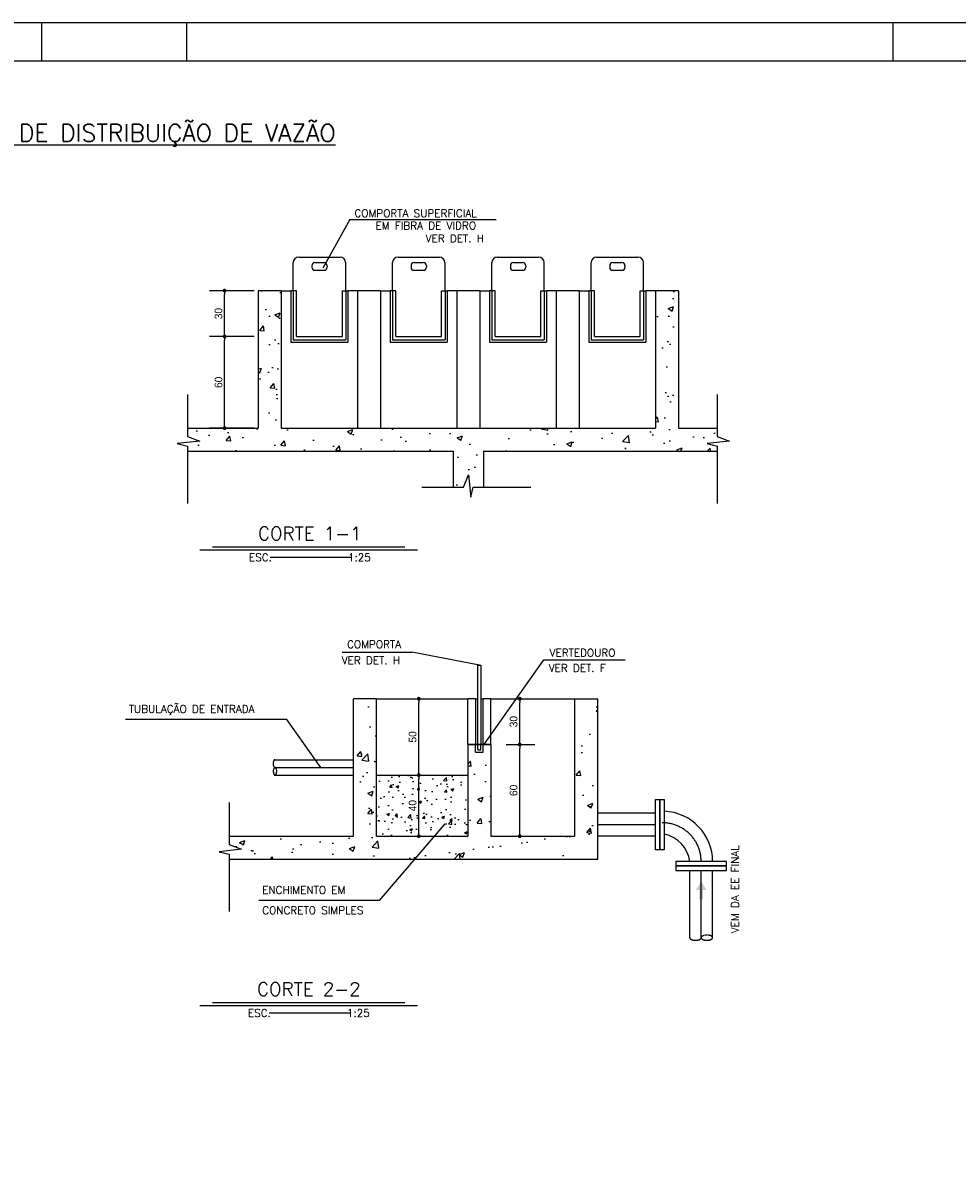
# Model space of a CAD drawing. Extents: x -11351 to -7146, y -6418 to -3448.
# Tile 8 of 10: x -10135 to -8912, y -4948 to -3448. Entities that reach past the tile are written whole.
import ezdxf
from ezdxf.enums import TextEntityAlignment as Align

# ---------------------------------------------------------------- set-up
doc = ezdxf.new("R2010")
doc.units = 0
doc.header["$LTSCALE"] = 10
doc.header["$MEASUREMENT"] = 0
doc.linetypes.add('DASHDOT', pattern=[1, 0.5, -0.25, 0, -0.25])
doc.linetypes.add('HIDDEN', pattern=[0.375, 0.25, -0.125])
doc.layers.get('0').update_dxf_attribs({"linetype": 'CONTINUOUS'})
doc.layers.get('DEFPOINTS').update_dxf_attribs({"linetype": 'CONTINUOUS'})
for name, color, linetype in [('BAR-EIXOS', 8, 'DASHDOT'), ('Cotas', 7, 'CONTINUOUS'), ('PADRÃO', 5, 'CONTINUOUS'), ('PIT1', 1, 'CONTINUOUS'), ('PIT5', 5, 'CONTINUOUS'), ('TEXTO', 2, 'CONTINUOUS')]:
    doc.layers.add(name, color=color, linetype=linetype)
doc.styles.add('ROMAND', font='ROMANS.SHX', dxfattribs={"oblique": 15, "height": 800})
doc.styles.add('ROMANS', font='romans.shx')
doc.dimstyles.get("Standard").update_dxf_attribs({"dimtxt": 10, "dimasz": 5, "dimexe": 0, "dimexo": 20, "dimgap": 3, "dimtad": 1, "dimdec": 0, "dimzin": 1, "dimdsep": 46, "dimtxsty": 'Standard', "dimblk1": 'DOT', "dimblk2": 'DOT', "dimsah": 1, "dimcen": 2.5, "dimclrd": 6, "dimclre": 6, "dimclrt": 2, "dimadec": 0, "dimazin": 0, "dimtfac": 1, "dimtdec": 0, "dimtmove": 2, "dimatfit": 3, "dimldrblk": 'DOT', "dimfxl": 0, "dimtolj": 1, "dimtzin": 1, "dimarcsym": 0})

# ---------------------------------------------------------------- blocks, each defined once
blk = doc.blocks.new('_DOT')
at = {"color": 0, "linetype": 'ByBlock'}
blk.add_line((-0.5, 0), (-1, 0), dxfattribs=at)
at = {"color": 0, "linetype": 'ByBlock', "const_width": 0.5}
blk.add_lwpolyline([(-0.25, 0, 1), (0.25, 0, 1)], format="xyb", close=True, dxfattribs=at)
blk = doc.blocks.new('*D64')
at = {"layer": 'Cotas', "color": 9, "linetype": 'Continuous', "lineweight": -2}
for p, q in [((-9832.7, -3858.1), (-9891.3, -3858.1)), ((-9871.3, -3973.1), (-9871.3, -3863.1)), ((-9832.7, -3978.1), (-9891.3, -3978.1))]:
    blk.add_line(p, q, dxfattribs=at)
at = {"layer": 'DEFPOINTS', "color": 0, "linetype": 'Continuous'}
for p in [(-9871.3, -3858.1), (-9812.7, -3858.1), (-9812.7, -3978.1)]:
    blk.add_point(p, dxfattribs=at)
at = {"layer": 'Cotas', "color": 9, "linetype": 'Continuous', "lineweight": -2, "xscale": 5, "yscale": 5, "zscale": 5}
for p, rotation in [((-9871.3, -3858.1), 90), ((-9871.3, -3978.1), 270)]:
    blk.add_blockref('_DOT', p, dxfattribs=dict(at, rotation=rotation))
at = {"layer": 'Cotas', "color": 3, "linetype": 'Continuous', "insert": (-9879.3, -3918.1), "char_height": 10, "attachment_point": 5, "rotation": 90}
blk.add_mtext('\\A1;60', dxfattribs=at)
blk = doc.blocks.new('*D65')
at = {"layer": 'Cotas', "color": 9, "linetype": 'Continuous', "lineweight": -2}
for p, q in [((-9832.7, -3798.1), (-9891.3, -3798.1)), ((-9871.3, -3853.1), (-9871.3, -3803.1)), ((-9832.7, -3858.1), (-9891.3, -3858.1))]:
    blk.add_line(p, q, dxfattribs=at)
at = {"layer": 'DEFPOINTS', "color": 0, "linetype": 'Continuous'}
for p in [(-9871.3, -3798.1), (-9812.7, -3798.1), (-9812.7, -3858.1)]:
    blk.add_point(p, dxfattribs=at)
at = {"layer": 'Cotas', "color": 9, "linetype": 'Continuous', "lineweight": -2, "xscale": 5, "yscale": 5, "zscale": 5}
for p, rotation in [((-9871.3, -3798.1), 90), ((-9871.3, -3858.1), 270)]:
    blk.add_blockref('_DOT', p, dxfattribs=dict(at, rotation=rotation))
at = {"layer": 'Cotas', "color": 3, "linetype": 'Continuous', "insert": (-9879.3, -3828.1), "char_height": 10, "attachment_point": 5, "rotation": 90}
blk.add_mtext('\\A1;30', dxfattribs=at)
blk = doc.blocks.new('*D55')
at = {"layer": 'Cotas', "color": 9, "linetype": 'Continuous', "lineweight": -2}
for p, q in [((-9502.7, -4392.3), (-9465, -4392.3)), ((-9485, -4507.3), (-9485, -4397.3)), ((-9502.7, -4512.3), (-9465, -4512.3))]:
    blk.add_line(p, q, dxfattribs=at)
at = {"layer": 'DEFPOINTS', "color": 0, "linetype": 'Continuous'}
for p in [(-9522.7, -4392.3), (-9485, -4392.3), (-9522.7, -4512.3)]:
    blk.add_point(p, dxfattribs=at)
at = {"layer": 'Cotas', "color": 9, "linetype": 'Continuous', "lineweight": -2, "xscale": 5, "yscale": 5, "zscale": 5}
for p, rotation in [((-9485, -4392.3), 90), ((-9485, -4512.3), 270)]:
    blk.add_blockref('_DOT', p, dxfattribs=dict(at, rotation=rotation))
at = {"layer": 'Cotas', "color": 3, "linetype": 'Continuous', "insert": (-9493, -4452.3), "char_height": 10, "attachment_point": 5, "rotation": 90}
blk.add_mtext('\\A1;60', dxfattribs=at)
blk = doc.blocks.new('*D56')
at = {"layer": 'Cotas', "color": 9, "linetype": 'Continuous', "lineweight": -2}
for p, q in [((-9502.7, -4332.3), (-9465, -4332.3)), ((-9485, -4387.3), (-9485, -4337.3)), ((-9502.7, -4392.3), (-9465, -4392.3))]:
    blk.add_line(p, q, dxfattribs=at)
at = {"layer": 'DEFPOINTS', "color": 0, "linetype": 'Continuous'}
for p in [(-9522.7, -4332.3), (-9485, -4332.3), (-9522.7, -4392.3)]:
    blk.add_point(p, dxfattribs=at)
at = {"layer": 'Cotas', "color": 9, "linetype": 'Continuous', "lineweight": -2, "xscale": 5, "yscale": 5, "zscale": 5}
for p, rotation in [((-9485, -4332.3), 90), ((-9485, -4392.3), 270)]:
    blk.add_blockref('_DOT', p, dxfattribs=dict(at, rotation=rotation))
at = {"layer": 'Cotas', "color": 3, "linetype": 'Continuous', "insert": (-9493, -4362.3), "char_height": 10, "attachment_point": 5, "rotation": 90}
blk.add_mtext('\\A1;30', dxfattribs=at)
blk = doc.blocks.new('*D57')
at = {"layer": 'Cotas', "color": 9, "linetype": 'Continuous', "lineweight": -2}
for p, q in [((-9643.7, -4332.3), (-9597.2, -4332.3)), ((-9617.2, -4427.3), (-9617.2, -4337.3)), ((-9643.7, -4432.3), (-9597.2, -4432.3))]:
    blk.add_line(p, q, dxfattribs=at)
at = {"layer": 'DEFPOINTS', "color": 0, "linetype": 'Continuous'}
for p in [(-9663.7, -4332.3), (-9617.2, -4332.3), (-9663.7, -4432.3)]:
    blk.add_point(p, dxfattribs=at)
at = {"layer": 'Cotas', "color": 9, "linetype": 'Continuous', "lineweight": -2, "xscale": 5, "yscale": 5, "zscale": 5}
for p, rotation in [((-9617.2, -4332.3), 90), ((-9617.2, -4432.3), 270)]:
    blk.add_blockref('_DOT', p, dxfattribs=dict(at, rotation=rotation))
at = {"layer": 'Cotas', "color": 3, "linetype": 'Continuous', "insert": (-9625.2, -4382.3), "char_height": 10, "attachment_point": 5, "rotation": 90}
blk.add_mtext('\\A1;50', dxfattribs=at)
blk = doc.blocks.new('*D58')
at = {"layer": 'Cotas', "color": 9, "linetype": 'Continuous', "lineweight": -2}
for p, q in [((-9643.7, -4432.3), (-9597.2, -4432.3)), ((-9617.2, -4507.3), (-9617.2, -4437.3)), ((-9643.7, -4512.3), (-9597.2, -4512.3))]:
    blk.add_line(p, q, dxfattribs=at)
at = {"layer": 'DEFPOINTS', "color": 0, "linetype": 'Continuous'}
for p in [(-9663.7, -4432.3), (-9617.2, -4432.3), (-9663.7, -4512.3)]:
    blk.add_point(p, dxfattribs=at)
at = {"layer": 'Cotas', "color": 9, "linetype": 'Continuous', "lineweight": -2, "xscale": 5, "yscale": 5, "zscale": 5}
for p, rotation in [((-9617.2, -4432.3), 90), ((-9617.2, -4512.3), 270)]:
    blk.add_blockref('_DOT', p, dxfattribs=dict(at, rotation=rotation))
at = {"layer": 'Cotas', "color": 3, "linetype": 'Continuous', "insert": (-9625.2, -4472.3), "char_height": 10, "attachment_point": 5, "rotation": 90}
blk.add_mtext('\\A1;40', dxfattribs=at)

msp = doc.modelspace()

# ---------------------------------------------------------------- hatches: boundary and pattern name
at = {"linetype": 'Continuous'}
msp.add_hatch(color=7, dxfattribs=at).paths.add_polyline_path([(-9249.8, -4582.6), (-9254.2, -4582.6), (-9247.4, -4570.8), (-9240.6, -4582.6), (-9245, -4582.6), (-9245, -4594.9), (-9249.8, -4594.9)])
at = {"layer": 'BAR-EIXOS', "linetype": 'Continuous', "ltscale": 100}
h = msp.add_hatch(dxfattribs=at)
h.set_pattern_fill('AR-CONC', color=9, scale=10, style=0)
h.set_pattern_definition([(50, (-55904.55, -9217.39), (71.72602, -6.27521), [7.5, -82.5]), (355, (-55904.55, -9217.39), (-13.87513, 75.21921), [6, -66]), (100.4514, (-55898.574, -9217.91), (57.85094, 68.94395), [6.37402, -70.11421]), (46.1842, (-55904.55, -9197.39), (106.7241, -16.5519), [11.25, -123.75]), (96.6356, (-55895.66, -9198.77), (93.46627, 97.41179), [9.56103, -105.1713]), (351.1842, (-55904.55, -9197.39), (93.4662, 97.41186), [9, -99]), (21, (-55894.55, -9202.39), (59.690705, -40.26189), [7.5, -82.5]), (326, (-55894.55, -9202.39), (24.33153, 72.515), [6, -66]), (71.4514, (-55889.58, -9205.744), (84.02226, 32.25305), [6.37402, -70.11421]), (37.5, (-55904.55, -9217.388), (1.215986, 33.289385), [0, -65.2, 0, -67, 0, -66.25]), (7.5, (-55904.55, -9217.39), (26.306954, 39.44117), [0, -38.2, 0, -63.7, 0, -25.25]), (327.5, (-55926.85, -9217.388), (53.382244, -2.255487), [0, -25, 0, -78, 0, -103.5]), (317.5, (-55936.85, -9217.39), (58.318617, 10.0105), [0, -32.5, 0, -51.8, 0, -73.5])])
h.paths.add_polyline_path([(-9797.2, -3978.1), (-9797.2, -3798.1), (-9827.2, -3798.1), (-9827.2, -3978.1), (-9920.1, -3978.1), (-9920.1, -3989), (-9903.9, -3995.2), (-9933.5, -3998.4), (-9920.1, -4001.7), (-9920.1, -4008.1), (-9572.2, -4008.1), (-9572.2, -4055.2), (-9558.4, -4055.2), (-9552.2, -4039), (-9549.1, -4068.6), (-9545.8, -4055.2), (-9532.2, -4055.2), (-9532.2, -4008.1), (-9226.4, -4008.1), (-9226.4, -4001.7), (-9239.8, -3998.4), (-9210.2, -3995.2), (-9226.4, -3989), (-9226.4, -3978.1), (-9277.2, -3978.1), (-9277.2, -3798.1), (-9307.2, -3798.1), (-9307.2, -3978.1)])
h = msp.add_hatch(dxfattribs=at)
h.set_pattern_fill('AR-CONC', color=9, scale=10, style=0)
h.set_pattern_definition([(50, (-55952.9, -10351.286), (71.72602, -6.27521), [7.5, -82.5]), (355, (-55952.9, -10351.286), (-13.87513, 75.21921), [6, -66]), (100.4514, (-55946.92, -10351.81), (57.85094, 68.94395), [6.37402, -70.11421]), (46.1842, (-55952.9, -10331.29), (106.7241, -16.5519), [11.25, -123.75]), (96.6356, (-55944.01, -10332.66), (93.46627, 97.41179), [9.56103, -105.1713]), (351.1842, (-55952.9, -10331.29), (93.4662, 97.41186), [9, -99]), (21, (-55942.9, -10336.286), (59.690705, -40.26189), [7.5, -82.5]), (326, (-55942.9, -10336.286), (24.33153, 72.515), [6, -66]), (71.4514, (-55937.925, -10339.64), (84.02226, 32.25305), [6.37402, -70.11421]), (37.5, (-55952.9, -10351.286), (1.215986, 33.289385), [0, -65.2, 0, -67, 0, -66.25]), (7.5, (-55952.9, -10351.286), (26.306954, 39.44117), [0, -38.2, 0, -63.7, 0, -25.25]), (327.5, (-55975.2, -10351.286), (53.382244, -2.255487), [0, -25, 0, -78, 0, -103.5]), (317.5, (-55985.2, -10351.286), (58.318617, 10.0105), [0, -32.5, 0, -51.8, 0, -73.5])])
h.paths.add_polyline_path([(-9412.7, -4512.3), (-9522.7, -4512.3), (-9522.7, -4392.3), (-9532.7, -4392.3), (-9532.7, -4402.3), (-9542.7, -4402.3), (-9542.7, -4392.3), (-9552.7, -4392.3), (-9552.7, -4512.3), (-9597.1, -4512.3), (-9622.6, -4542.3), (-9382.7, -4542.3), (-9382.7, -4332.3), (-9412.7, -4332.3)])
h.paths.add_polyline_path([(-9672.7, -4512.3), (-9672.7, -4332.3), (-9702.7, -4332.3), (-9702.7, -4512.3), (-9865.2, -4512.3), (-9865.2, -4523.2), (-9849.1, -4529.4), (-9878.6, -4532.6), (-9865.2, -4535.9), (-9865.2, -4542.3), (-9622.6, -4542.3), (-9597.1, -4512.3)])
at = {"layer": 'BAR-EIXOS', "linetype": 'Continuous'}
h = msp.add_hatch(dxfattribs=at)
h.set_pattern_fill('AR-CONC', color=9, scale=5, style=0)
h.set_pattern_definition([(50, (-55952.9, -10351.286), (35.86301, -3.137607), [3.75, -41.25]), (355, (-55952.9, -10351.286), (-6.937567, 37.609607), [3, -33]), (100.4514, (-55949.91, -10351.547), (28.92547, 34.471977), [3.18701, -35.057106]), (46.1842, (-55952.9, -10341.286), (53.362052, -8.27595), [5.625, -61.875]), (96.6356, (-55948.45, -10341.975), (46.733135, 48.705894), [4.780514, -52.58565]), (351.1842, (-55952.9, -10341.286), (46.7331, 48.70593), [4.5, -49.5]), (21, (-55947.9, -10343.786), (29.845353, -20.130945), [3.75, -41.25]), (326, (-55947.9, -10343.786), (12.165767, 36.257502), [3, -33]), (71.4514, (-55945.412, -10345.463), (42.011131, 16.126525), [3.18701, -35.057106]), (37.5, (-55952.899, -10351.286), (0.6079928, 16.6446927), [0, -32.6, 0, -33.5, 0, -33.125]), (7.5, (-55952.9, -10351.286), (13.153477, 19.7205856), [0, -19.1, 0, -31.85, 0, -12.625]), (327.5, (-55964.049, -10351.286), (26.691122, -1.1277436), [0, -12.5, 0, -39, 0, -51.75]), (317.5, (-55969.05, -10351.286), (29.159308, 5.005249), [0, -16.25, 0, -25.9, 0, -36.75])])
h.paths.add_polyline_path([(-9552.7, -4432.3), (-9672.7, -4432.3), (-9672.7, -4512.3), (-9552.7, -4512.3)])
h.paths.add_polyline_path([(-9632.7, -4482.9), (-9632.7, -4461.7), (-9617.7, -4461.7), (-9617.7, -4482.9)], flags=24)

# ---------------------------------------------------------------- linework, layer by layer
at = {"color": 3}
for p, q in [((-9781.6, -3798.1), (-9781.6, -3761.4)), ((-9774.3, -3754.1), (-9720.2, -3754.1)), ((-9757.2, -3765.4), (-9757.2, -3767.4)), ((-9753.2, -3761.4), (-9741.2, -3761.4)), ((-9737.2, -3765.4), (-9737.2, -3767.4)), ((-9712.8, -3798.1), (-9712.8, -3761.4)), ((-9651.6, -3798.1), (-9651.6, -3761.4)), ((-9644.3, -3754.1), (-9590.2, -3754.1)), ((-9627.2, -3765.4), (-9627.2, -3767.4)), ((-9623.2, -3761.4), (-9611.2, -3761.4)), ((-9607.2, -3765.4), (-9607.2, -3767.4)), ((-9582.8, -3798.1), (-9582.8, -3761.4)), ((-9521.6, -3798.1), (-9521.6, -3761.4)), ((-9514.3, -3754.1), (-9460.2, -3754.1)), ((-9497.2, -3765.4), (-9497.2, -3767.4)), ((-9493.2, -3761.4), (-9481.2, -3761.4)), ((-9477.2, -3765.4), (-9477.2, -3767.4)), ((-9452.8, -3798.1), (-9452.8, -3761.4)), ((-9391.6, -3798.1), (-9391.6, -3761.4)), ((-9384.3, -3754.1), (-9330.2, -3754.1)), ((-9367.2, -3765.4), (-9367.2, -3767.4)), ((-9363.2, -3761.4), (-9351.2, -3761.4)), ((-9347.2, -3765.4), (-9347.2, -3767.4)), ((-9322.8, -3798.1), (-9322.8, -3761.4)), ((-9753.2, -3771.4), (-9741.2, -3771.4)), ((-9623.2, -3771.4), (-9611.2, -3771.4)), ((-9493.2, -3771.4), (-9481.2, -3771.4)), ((-9363.2, -3771.4), (-9351.2, -3771.4)), ((-9777.2, -3798.1), (-9784.6, -3798.1)), ((-9777.2, -3858.1), (-9777.2, -3798.1)), ((-9717.2, -3798.1), (-9709.9, -3798.1)), ((-9717.2, -3858.1), (-9717.2, -3798.1)), ((-9647.2, -3798.1), (-9654.6, -3798.1)), ((-9647.2, -3858.1), (-9647.2, -3798.1)), ((-9587.2, -3858.1), (-9587.2, -3798.1)), ((-9587.2, -3798.1), (-9579.9, -3798.1)), ((-9517.2, -3798.1), (-9524.6, -3798.1)), ((-9517.2, -3858.1), (-9517.2, -3798.1)), ((-9457.2, -3858.1), (-9457.2, -3798.1)), ((-9457.2, -3798.1), (-9449.9, -3798.1)), ((-9387.2, -3798.1), (-9394.6, -3798.1)), ((-9387.2, -3858.1), (-9387.2, -3798.1)), ((-9327.2, -3858.1), (-9327.2, -3798.1)), ((-9327.2, -3798.1), (-9319.9, -3798.1)), ((-9777.2, -3858.1), (-9717.2, -3858.1)), ((-9647.2, -3858.1), (-9587.2, -3858.1)), ((-9517.2, -3858.1), (-9457.2, -3858.1)), ((-9387.2, -3858.1), (-9327.2, -3858.1)), ((-9539.7, -4288.3), (-9535.7, -4288.3)), ((-9539.7, -4392.3), (-9539.7, -4288.3)), ((-9535.7, -4288.3), (-9535.7, -4392.3)), ((-9542.7, -4402.3), (-9542.7, -4392.3)), ((-9539.7, -4399.3), (-9539.7, -4392.3)), ((-9535.7, -4399.3), (-9535.7, -4392.3)), ((-9532.7, -4402.3), (-9532.7, -4392.3)), ((-9542.7, -4402.3), (-9532.7, -4402.3)), ((-9539.7, -4399.3), (-9535.7, -4399.3)), ((-9805.6, -4412.3), (-9702.7, -4412.3)), ((-9805.9, -4432.3), (-9702.7, -4432.3)), ((-9307.1, -4464.3), (-9301.4, -4464.3)), ((-9307.1, -4530.3), (-9307.1, -4464.3)), ((-9301.4, -4464.3), (-9295.7, -4464.3)), ((-9301.4, -4464.3), (-9301.4, -4530.3)), ((-9301.4, -4530.3), (-9301.4, -4464.3)), ((-9295.7, -4464.3), (-9295.7, -4530.3)), ((-9307.1, -4482.3), (-9382.7, -4482.3)), ((-9307.1, -4512.3), (-9382.7, -4512.3)), ((-9301.4, -4530.3), (-9307.1, -4530.3)), ((-9295.7, -4530.3), (-9301.4, -4530.3)), ((-9280.4, -4545.6), (-9280.4, -4551.3)), ((-9214.4, -4545.6), (-9280.4, -4545.6)), ((-9214.4, -4551.3), (-9214.4, -4545.6)), ((-9214.4, -4551.3), (-9280.4, -4551.3)), ((-9280.4, -4551.3), (-9214.4, -4551.3)), ((-9280.4, -4551.3), (-9280.4, -4557)), ((-9280.4, -4557), (-9214.4, -4557)), ((-9262.4, -4645.2), (-9262.4, -4557)), ((-9232.4, -4645.2), (-9232.4, -4557)), ((-9214.4, -4557), (-9214.4, -4551.3))]:
    msp.add_line(p, q, dxfattribs=at)
at = {"color": 9}
for p, q in [((-9797.2, -3798.1), (-9784.6, -3798.1)), ((-9784.6, -3798.1), (-9784.6, -3865.5)), ((-9781.6, -3798.1), (-9781.6, -3862.5)), ((-9712.8, -3798.1), (-9712.8, -3862.5)), ((-9697.2, -3798.1), (-9709.9, -3798.1)), ((-9709.9, -3798.1), (-9709.9, -3865.5)), ((-9667.2, -3798.1), (-9654.6, -3798.1)), ((-9654.6, -3798.1), (-9654.6, -3865.5)), ((-9651.6, -3798.1), (-9651.6, -3862.5)), ((-9582.8, -3798.1), (-9582.8, -3862.5)), ((-9579.9, -3798.1), (-9579.9, -3865.5)), ((-9567.2, -3798.1), (-9579.9, -3798.1)), ((-9537.2, -3798.1), (-9524.6, -3798.1)), ((-9524.6, -3798.1), (-9524.6, -3865.5)), ((-9521.6, -3798.1), (-9521.6, -3862.5)), ((-9452.8, -3798.1), (-9452.8, -3862.5)), ((-9449.9, -3798.1), (-9449.9, -3865.5)), ((-9437.2, -3798.1), (-9449.9, -3798.1)), ((-9407.2, -3798.1), (-9394.6, -3798.1)), ((-9394.6, -3798.1), (-9394.6, -3865.5)), ((-9391.6, -3798.1), (-9391.6, -3862.5)), ((-9322.8, -3798.1), (-9322.8, -3862.5)), ((-9319.9, -3798.1), (-9319.9, -3865.5)), ((-9307.2, -3798.1), (-9319.9, -3798.1)), ((-9784.6, -3865.5), (-9709.9, -3865.5)), ((-9781.6, -3862.5), (-9712.8, -3862.5)), ((-9654.6, -3865.5), (-9579.9, -3865.5)), ((-9651.6, -3862.5), (-9582.8, -3862.5)), ((-9524.6, -3865.5), (-9449.9, -3865.5)), ((-9521.6, -3862.5), (-9452.8, -3862.5)), ((-9394.6, -3865.5), (-9319.9, -3865.5)), ((-9391.6, -3862.5), (-9322.8, -3862.5)), ((-9672.7, -4332.3), (-9552.7, -4332.3)), ((-9552.7, -4392.3), (-9552.7, -4332.3)), ((-9542.7, -4332.3), (-9552.7, -4332.3)), ((-9542.7, -4332.3), (-9542.7, -4392.3)), ((-9542.7, -4332.3), (-9539.7, -4332.3)), ((-9535.7, -4332.3), (-9532.7, -4332.3)), ((-9532.7, -4392.3), (-9532.7, -4332.3)), ((-9522.7, -4332.3), (-9532.7, -4332.3)), ((-9522.7, -4392.3), (-9522.7, -4332.3)), ((-9522.7, -4332.3), (-9412.7, -4332.3))]:
    msp.add_line(p, q, dxfattribs=at)
at = {"color": 5}
for p, q in [((-9542.7, -4392.3), (-9552.7, -4392.3)), ((-9522.7, -4392.3), (-9532.7, -4392.3))]:
    msp.add_line(p, q, dxfattribs=at)
at = {"color": 9, "linetype": 'DASHDOT', "ltscale": 250}
for p, q in [((-9805.9, -4422.3), (-9702.7, -4422.3)), ((-9307.1, -4497.3), (-9382.7, -4497.3)), ((-9247.4, -4645.2), (-9247.4, -4557))]:
    msp.add_line(p, q, dxfattribs=at)
at = {"color": 7, "linetype": 'HIDDEN'}
for points in [[(-9805.4, -4422.3, -0.188069), (-9806.2, -4422, -0.101354), (-9807.1, -4420.9, -0.059755), (-9807.6, -4419.4, -0.046141), (-9807.8, -4417.3, -0.046141), (-9807.6, -4415.3, -0.059755), (-9807.2, -4413.8, -0.101354), (-9806.4, -4412.6, -0.188069), (-9805.6, -4412.3, -0.188069)], [(-9247.4, -4645.2, -0.188069), (-9247.8, -4646.3, -0.101354), (-9249.6, -4647.5, -0.059755), (-9251.8, -4648.3, -0.046141), (-9254.9, -4648.5, -0.046141), (-9257.9, -4648.3, -0.059755), (-9260.2, -4647.5, -0.101354), (-9261.9, -4646.3, -0.188069), (-9262.4, -4645.2, -0.188069)]]:
    msp.add_lwpolyline(points, format="xyb", dxfattribs=at)
for points in [[(-9805.3, -4432.3, 0.188069), (-9804.5, -4432, 0.101354), (-9803.7, -4430.8, 0.059755), (-9803.3, -4429.3, 0.046141), (-9803.1, -4427.3, 0.046141), (-9803.3, -4425.2, 0.059755), (-9803.8, -4423.7, 0.101354), (-9804.7, -4422.6, 0.188069), (-9805.4, -4422.3, 0.188069), (-9806.2, -4422.6, 0.101354), (-9807, -4423.8, 0.059755), (-9807.5, -4425.3, 0.046141), (-9807.6, -4427.3, 0.046141), (-9807.4, -4429.4, 0.059755), (-9806.9, -4430.9, 0.101354), (-9806, -4432, 0.188069)], [(-9232.4, -4645.2, 0.188069), (-9232.8, -4644, 0.101354), (-9234.6, -4642.8, 0.059755), (-9236.8, -4642.1, 0.046141), (-9239.9, -4641.8, 0.046141), (-9242.9, -4642.1, 0.059755), (-9245.2, -4642.8, 0.101354), (-9246.9, -4644, 0.188069), (-9247.4, -4645.2, 0.188069), (-9246.9, -4646.3, 0.101354), (-9245.2, -4647.5, 0.059755), (-9242.9, -4648.3, 0.046141), (-9239.9, -4648.5, 0.046141), (-9236.8, -4648.3, 0.059755), (-9234.6, -4647.5, 0.101354), (-9232.8, -4646.3, 0.188069)]]:
    msp.add_lwpolyline(points, format="xyb", close=True, dxfattribs=at)
at = {"color": 3}
for centre, radius, start, end in [((-9774.3, -3761.4), 7.34, 90, 180), ((-9753.2, -3765.4), 4, 90, 180), ((-9741.2, -3765.4), 4, 0, 90), ((-9720.2, -3761.4), 7.34, 0, 90), ((-9644.3, -3761.4), 7.34, 90, 180), ((-9623.2, -3765.4), 4, 90, 180), ((-9611.2, -3765.4), 4, 0, 90), ((-9590.2, -3761.4), 7.34, 0, 90), ((-9514.3, -3761.4), 7.34, 90, 180), ((-9493.2, -3765.4), 4, 90, 180), ((-9481.2, -3765.4), 4, 0, 90), ((-9460.2, -3761.4), 7.34, 0, 90), ((-9384.3, -3761.4), 7.34, 90, 180), ((-9363.2, -3765.4), 4, 90, 180), ((-9351.2, -3765.4), 4, 0, 90), ((-9330.2, -3761.4), 7.34, 0, 90), ((-9753.2, -3767.4), 4, 180, 270), ((-9741.2, -3767.4), 4, 270, 0), ((-9623.2, -3767.4), 4, 180, 270), ((-9611.2, -3767.4), 4, 270, 0), ((-9493.2, -3767.4), 4, 180, 270), ((-9481.2, -3767.4), 4, 270, 0), ((-9363.2, -3767.4), 4, 180, 270), ((-9351.2, -3767.4), 4, 270, 0), ((-9298.4, -4545.6), 66, 0, 87.6554), ((-9303.4, -4550.2), 41.2, 6.3671, 79.2583)]:
    msp.add_arc(centre, radius, start, end, dxfattribs=at)
at = {"color": 9, "linetype": 'DASHDOT', "ltscale": 250}
msp.add_arc((-9298.4, -4545.7), 51, 0.0357, 90, dxfattribs=at)
at = {"layer": 'PADRÃO', "color": 2}
for p, q in [((-10111, -3447.6), (-10111, -3497.6)), ((-9921, -3497.6), (-9921, -3447.6)), ((-8996, -3497.6), (-8996, -3447.6))]:
    msp.add_line(p, q, dxfattribs=at)
msp.add_lwpolyline([(-11351, -3447.6), (-11351, -6417.6), (-7146, -6417.6), (-7146, -3447.6), (-11351, -3447.6)], dxfattribs=at)
at = {"layer": 'PADRÃO', "color": 1}
msp.add_lwpolyline([(-11226, -6367.6), (-7196, -6367.6), (-7196, -3497.6), (-11226, -3497.6)], close=True, dxfattribs=at)
at = {"layer": 'PIT1', "color": 9}
for p, q in [((-9707.5, -3704.8), (-9742.8, -3768.8)), ((-9707.5, -3704.8), (-9515.7, -3704.8)), ((-9717.5, -4271.5), (-9626.3, -4271.5)), ((-9537.7, -4288.3), (-9626.3, -4271.5)), ((-9531.8, -4392.5), (-9453.6, -4281.4)), ((-9453.6, -4281.4), (-9347, -4281.4))]:
    msp.add_line(p, q, dxfattribs=at)
for points in [[(-9920.1, -3934.2), (-9920.1, -3989), (-9903.9, -3995.2), (-9933.5, -3998.4), (-9920.1, -4001.7), (-9920.1, -4076.9)], [(-9226.4, -3934.2), (-9226.4, -3989), (-9210.2, -3995.2), (-9239.8, -3998.4), (-9226.4, -4001.7), (-9226.4, -4076.9)], [(-9613.2, -4055.2), (-9558.4, -4055.2), (-9552.2, -4039), (-9549.1, -4068.6), (-9545.8, -4055.2), (-9470.5, -4055.2)], [(-9745.3, -4422.3), (-9789.8, -4359.6), (-10001.3, -4359.6)], [(-9865.2, -4468.4), (-9865.2, -4523.2), (-9849.1, -4529.4), (-9878.6, -4532.6), (-9865.2, -4535.9), (-9865.2, -4611.1)], [(-9583.1, -4495.9), (-9668.8, -4596.6), (-9826.7, -4596.6)]]:
    msp.add_lwpolyline(points, dxfattribs=at)
at = {"layer": 'PIT5', "linetype": 'Continuous'}
for p, q in [((-9827.2, -3798.1), (-9827.2, -3978.1)), ((-9797.2, -3798.1), (-9827.2, -3798.1)), ((-9797.2, -3798.1), (-9797.2, -3978.1)), ((-9307.2, -3798.1), (-9307.2, -3978.1)), ((-9277.2, -3798.1), (-9307.2, -3798.1)), ((-9277.2, -3798.1), (-9277.2, -3978.1)), ((-9920.1, -3978.1), (-9827.2, -3978.1)), ((-9797.2, -3978.1), (-9307.2, -3978.1)), ((-9277.2, -3978.1), (-9226.4, -3978.1)), ((-9920.1, -4008.1), (-9572.2, -4008.1)), ((-9572.2, -4008.1), (-9572.2, -4055.2)), ((-9532.2, -4008.1), (-9532.2, -4055.2)), ((-9532.2, -4008.1), (-9226.4, -4008.1)), ((-9702.7, -4512.3), (-9702.7, -4332.3)), ((-9672.7, -4332.3), (-9702.7, -4332.3)), ((-9672.7, -4512.3), (-9672.7, -4332.3)), ((-9412.7, -4512.3), (-9412.7, -4332.3)), ((-9412.7, -4332.3), (-9382.7, -4332.3)), ((-9382.7, -4542.3), (-9382.7, -4332.3)), ((-9552.7, -4392.3), (-9552.7, -4512.3)), ((-9522.7, -4392.3), (-9552.7, -4392.3)), ((-9552.7, -4392.3), (-9522.7, -4392.3)), ((-9522.7, -4392.3), (-9522.7, -4512.3)), ((-9672.7, -4432.3), (-9552.7, -4432.3)), ((-9865.2, -4512.3), (-9702.7, -4512.3)), ((-9672.7, -4512.3), (-9552.7, -4512.3)), ((-9522.7, -4512.3), (-9412.7, -4512.3)), ((-9865.2, -4542.3), (-9382.7, -4542.3))]:
    msp.add_line(p, q, dxfattribs=at)
at = {"layer": 'PIT5', "color": 2, "linetype": 'HIDDEN', "ltscale": 1000}
for p, q in [((-9697.2, -3798.1), (-9697.2, -3978.1)), ((-9667.2, -3798.1), (-9697.2, -3798.1)), ((-9667.2, -3798.1), (-9667.2, -3978.1)), ((-9567.2, -3798.1), (-9567.2, -3978.1)), ((-9537.2, -3798.1), (-9567.2, -3798.1)), ((-9537.2, -3798.1), (-9537.2, -3978.1)), ((-9437.2, -3798.1), (-9437.2, -3978.1)), ((-9407.2, -3798.1), (-9437.2, -3798.1)), ((-9407.2, -3798.1), (-9407.2, -3978.1))]:
    msp.add_line(p, q, dxfattribs=at)
at = {"layer": 'TEXTO', "color": 7, "ltscale": 0.3}
for p, q in [((-9903.7, -4137.4), (-9619, -4137.4)), ((-9903.7, -4734), (-9619, -4734))]:
    msp.add_line(p, q, dxfattribs=at)
at = {"layer": 'TEXTO', "color": 6, "ltscale": 0.3}
for p, q in [((-9887.3, -4133.5), (-9635.4, -4133.5)), ((-9887.3, -4730), (-9635.4, -4730))]:
    msp.add_line(p, q, dxfattribs=at)
at = {"layer": 'TEXTO', "ltscale": 0.3}
for p, q in [((-9706.1, -4147.3), (-9811.6, -4147.3)), ((-9707.4, -4743.8), (-9812.9, -4743.8))]:
    msp.add_line(p, q, dxfattribs=at)

# ---------------------------------------------------------------- texts
at = {"color": 3, "style": 'ROMANS'}
for s, p in [('COMPORTA SUPERFICIAL', (-9701.4, -3701.7)), ('EM FIBRA DE VIDRO', (-9673.8, -3717.9)), ('VER DET. H', (-9608.1, -3734.8)), ('COMPORTA', (-9711, -4266.1)), ('VERTEDOURO', (-9445.8, -4277.2)), ('VER DET. H', (-9718, -4287)), ('VER DET. F', (-9447, -4297.3)), ('TUBULAÇÃO DE ENTRADA', (-9996.8, -4350.7)), ('ENCHIMENTO EM', (-9822.1, -4587.7)), ('CONCRETO SIMPLES', (-9822.1, -4614.3))]:
    msp.add_text(s, height=10, dxfattribs=at).set_placement(p)
msp.add_text('VEM DA EE FINAL', height=10, rotation=90, dxfattribs=at).set_placement((-9198.2, -4639.4))
at = {"layer": 'TEXTO', "color": 5, "ltscale": 0.3, "style": 'ROMAND'}
msp.add_text('%%UDETALHE A - CAIXA DE DISTRIBUIÇÃO DE VAZÃO', height=22.5, rotation=360, dxfattribs=at).set_placement((-10454, -3602.8))
for s, p in [('CORTE 1-1', (-9759.8, -4116)), ('CORTE 2-2', (-9761.1, -4712.5))]:
    msp.add_text(s, height=17.5, rotation=360, dxfattribs=at).set_placement(p, align=Align.MIDDLE)
at = {"layer": 'TEXTO', "ltscale": 0.3, "style": 'ROMANS'}
for p in [(-9759.7, -4147.3), (-9761, -4743.8)]:
    msp.add_text('ESC.             1:25', height=10, rotation=360, dxfattribs=at).set_placement(p, align=Align.MIDDLE)

# ---------------------------------------------------------------- dimensions: what is measured, and where the dimension line sits
at = {"layer": 'Cotas', "linetype": 'Continuous'}
for base, p1, p2, picture, middle in [((-9871.3, -3798.1), (-9812.7, -3858.1), (-9812.7, -3798.1), '*D65', (-9879.3, -3828.1)), ((-9871.3, -3858.1), (-9812.7, -3978.1), (-9812.7, -3858.1), '*D64', (-9879.3, -3918.1)), ((-9617.2, -4332.3), (-9663.7, -4432.3), (-9663.7, -4332.3), '*D57', (-9625.2, -4382.3)), ((-9485, -4332.3), (-9522.7, -4392.3), (-9522.7, -4332.3), '*D56', (-9493, -4362.3)), ((-9485, -4392.3), (-9522.7, -4512.3), (-9522.7, -4392.3), '*D55', (-9493, -4452.3)), ((-9617.2, -4432.3), (-9663.7, -4512.3), (-9663.7, -4432.3), '*D58', (-9625.2, -4472.3))]:
    dim = msp.add_linear_dim(base=base, p1=p1, p2=p2, angle=90, dimstyle='Standard', override={"dimexe": 20, "dimlfac": 0.5, "dimse1": 0, "dimclrd": 9, "dimclre": 9, "dimclrt": 3}, dxfattribs=at)
    dim.commit()
    dim.dimension.update_dxf_attribs({"geometry": picture, "text_midpoint": middle})

doc.saveas('drawing.dxf')
